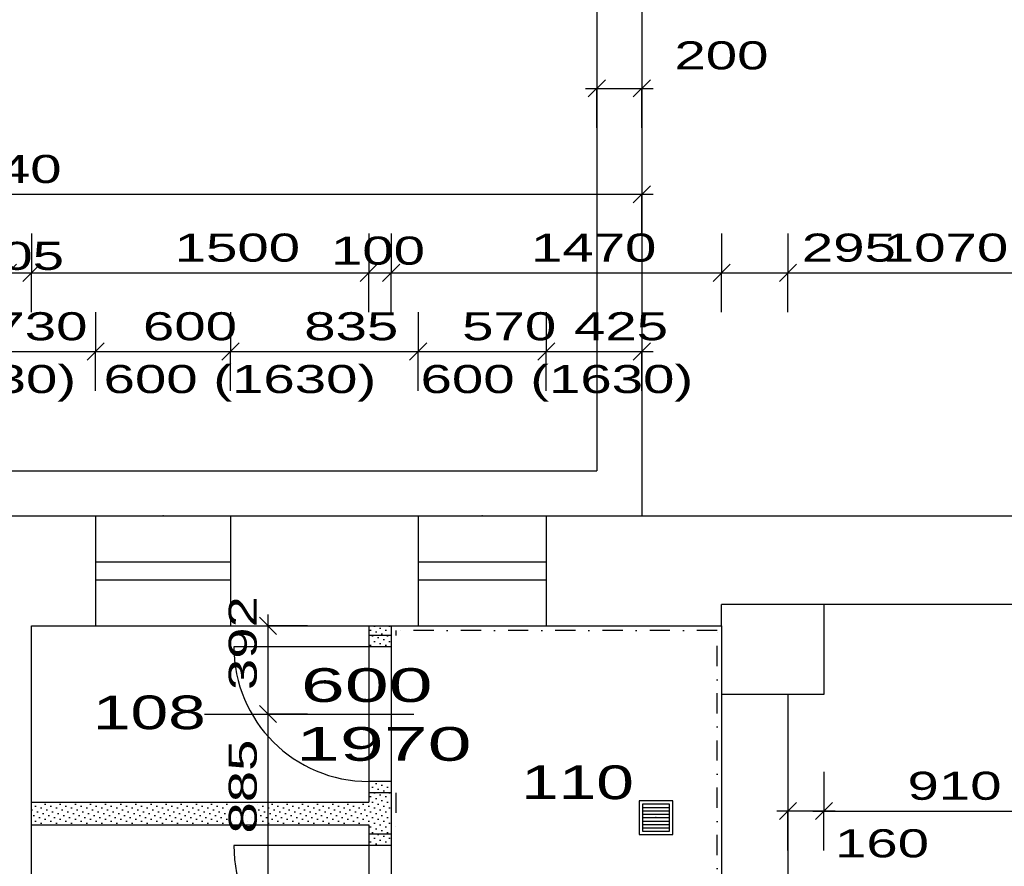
# Model space of a CAD drawing. Extents: x -196363 to 396902, y -489949 to -260582.
# Tile 88 of 256: x 112177 to 116556, y -377833 to -374065. Entities that reach past the tile are written whole.
import ezdxf

# ---------------------------------------------------------------- set-up
doc = ezdxf.new("R2010")
doc.units = 0
doc.header["$MEASUREMENT"] = 0
doc.linetypes.add('DOTDASH', pattern=[1, 0.3, -0.2, 0, -0.2, 0.3])
for name, color, linetype in [('bourani', 15, 'Continuous'), ('dvere', 1, 'Continuous'), ('koty', 1, 'Continuous'), ('legenda', 1, 'Continuous'), ('noszdiv', 1, 'Continuous'), ('srafbourani', 15, 'Continuous')]:
    doc.layers.add(name, color=color, linetype=linetype)
doc.styles.add('SPIRITTXTSTYLE1', font='ROMAN')
doc.styles.add('SPIRITTXTSTYLE2', font='txt')
doc.linetypes.add('CERCH2', pattern='A,0,-1,[17,dur+dsp vaclavov.shx,S=0.003401,R=0,X=-1,Y=0],0', length=1)
doc.dimstyles.new('SPIRITSTYLE130', dxfattribs={"dimtxt": 125, "dimasz": 12.7, "dimexe": 175, "dimexo": 343.839661, "dimgap": 50, "dimtad": 1, "dimdec": 3, "dimzin": 0, "dimdsep": 46, "dimlunit": 7, "dimtxsty": 'SPIRITTXTSTYLE1', "dimblk1": '_TICKMARKS130', "dimblk2": '_TICKMARKS130', "dimsah": 1, "dimcen": 0.09, "dimdle": 50, "dimclrd": 1, "dimclre": 1, "dimclrt": 1, "dimadec": 0, "dimazin": 0, "dimtfac": 1, "dimtdec": 4, "dimtofl": 0, "dimtmove": 1, "dimatfit": 0, "dimfxl": 0, "dimtolj": 1, "dimtzin": 0, "dimarcsym": 0})
doc.dimstyles.new('SPIRITSTYLE156', dxfattribs={"dimtxt": 125, "dimasz": 12.7, "dimexe": 175, "dimexo": 1527.097656, "dimgap": 50, "dimtad": 1, "dimdec": 3, "dimzin": 0, "dimdsep": 46, "dimlunit": 7, "dimtxsty": 'SPIRITTXTSTYLE1', "dimblk1": '_TICKMARKS156', "dimblk2": '_TICKMARKS156', "dimsah": 1, "dimcen": 0.09, "dimdle": 50, "dimclrd": 1, "dimclre": 1, "dimclrt": 1, "dimadec": 0, "dimazin": 0, "dimtfac": 1, "dimtdec": 4, "dimtofl": 0, "dimtmove": 1, "dimatfit": 0, "dimfxl": 0, "dimtolj": 1, "dimtzin": 0, "dimarcsym": 0})
doc.dimstyles.new('SPIRITSTYLE26', dxfattribs={"dimtxt": 125, "dimasz": 12.7, "dimexe": 175, "dimexo": -175, "dimgap": 50, "dimtad": 1, "dimdec": 3, "dimzin": 0, "dimdsep": 46, "dimlunit": 7, "dimtxsty": 'SPIRITTXTSTYLE1', "dimblk1": '_TICKMARKS26', "dimblk2": '_TICKMARKS26', "dimsah": 1, "dimcen": 0.09, "dimdle": 50, "dimclrd": 1, "dimclre": 1, "dimclrt": 1, "dimadec": 0, "dimazin": 0, "dimtfac": 1, "dimtdec": 4, "dimtofl": 0, "dimtmove": 1, "dimatfit": 0, "dimfxl": 0, "dimtolj": 1, "dimtzin": 0, "dimarcsym": 0})
doc.dimstyles.new('SPIRITSTYLE361', dxfattribs={"dimtxt": 125, "dimasz": 12.7, "dimexe": 175, "dimexo": 7619.376953, "dimgap": 50, "dimtad": 1, "dimdec": 3, "dimzin": 0, "dimdsep": 46, "dimlunit": 7, "dimtxsty": 'SPIRITTXTSTYLE1', "dimblk1": '_TICKMARKS361', "dimblk2": '_TICKMARKS361', "dimsah": 1, "dimcen": 0.09, "dimdle": 50, "dimclrd": 1, "dimclre": 1, "dimclrt": 1, "dimadec": 0, "dimazin": 0, "dimtfac": 1, "dimtdec": 4, "dimtofl": 0, "dimtmove": 1, "dimatfit": 0, "dimfxl": 0, "dimtolj": 1, "dimtzin": 0, "dimarcsym": 0})
doc.dimstyles.new('SPIRITSTYLE362', dxfattribs={"dimtxt": 125, "dimasz": 12.7, "dimexe": 175, "dimexo": 7969.371094, "dimgap": 50, "dimtad": 1, "dimdec": 3, "dimzin": 0, "dimdsep": 46, "dimlunit": 7, "dimtxsty": 'SPIRITTXTSTYLE1', "dimblk1": '_TICKMARKS362', "dimblk2": '_TICKMARKS362', "dimsah": 1, "dimcen": 0.09, "dimdle": 50, "dimclrd": 1, "dimclre": 1, "dimclrt": 1, "dimadec": 0, "dimazin": 0, "dimtfac": 1, "dimtdec": 4, "dimtofl": 0, "dimtmove": 1, "dimatfit": 0, "dimfxl": 0, "dimtolj": 1, "dimtzin": 0, "dimarcsym": 0})
doc.dimstyles.new('SPIRITSTYLE67', dxfattribs={"dimtxt": 125, "dimasz": 12.7, "dimexe": 175, "dimexo": 555.894897, "dimgap": 50, "dimtad": 1, "dimdec": 3, "dimzin": 0, "dimdsep": 46, "dimlunit": 7, "dimtxsty": 'SPIRITTXTSTYLE1', "dimblk1": '_TICKMARKS67', "dimblk2": '_TICKMARKS67', "dimsah": 1, "dimcen": 0.09, "dimdle": 50, "dimclrd": 1, "dimclre": 1, "dimclrt": 1, "dimadec": 0, "dimazin": 0, "dimtfac": 1, "dimtdec": 4, "dimtofl": 0, "dimtmove": 1, "dimatfit": 0, "dimfxl": 0, "dimtolj": 1, "dimtzin": 0, "dimarcsym": 0})
doc.dimstyles.new('SPIRITSTYLE68', dxfattribs={"dimtxt": 125, "dimasz": 12.7, "dimexe": 175, "dimexo": 760.90564, "dimgap": 50, "dimtad": 1, "dimdec": 3, "dimzin": 0, "dimdsep": 46, "dimlunit": 7, "dimtxsty": 'SPIRITTXTSTYLE1', "dimblk1": '_TICKMARKS68', "dimblk2": '_TICKMARKS68', "dimsah": 1, "dimcen": 0.09, "dimdle": 50, "dimclrd": 1, "dimclre": 1, "dimclrt": 1, "dimadec": 0, "dimazin": 0, "dimtfac": 1, "dimtdec": 4, "dimtofl": 0, "dimtmove": 1, "dimatfit": 0, "dimfxl": 0, "dimtolj": 1, "dimtzin": 0, "dimarcsym": 0})
doc.dimstyles.new('SPIRITSTYLE70', dxfattribs={"dimtxt": 125, "dimasz": 12.7, "dimexe": 175, "dimexo": 2230.930664, "dimgap": 50, "dimtad": 1, "dimdec": 3, "dimzin": 0, "dimdsep": 46, "dimlunit": 7, "dimtxsty": 'SPIRITTXTSTYLE1', "dimblk1": '_TICKMARKS70', "dimblk2": '_TICKMARKS70', "dimsah": 1, "dimcen": 0.09, "dimdle": 50, "dimclrd": 1, "dimclre": 1, "dimclrt": 1, "dimadec": 0, "dimazin": 0, "dimtfac": 1, "dimtdec": 4, "dimtofl": 0, "dimtmove": 1, "dimatfit": 0, "dimfxl": 0, "dimtolj": 1, "dimtzin": 0, "dimarcsym": 0})
doc.dimstyles.new('SPIRITSTYLE71', dxfattribs={"dimtxt": 125, "dimasz": 12.7, "dimexe": 175, "dimexo": 2180.924316, "dimgap": 50, "dimtad": 1, "dimdec": 3, "dimzin": 0, "dimdsep": 46, "dimlunit": 7, "dimtxsty": 'SPIRITTXTSTYLE1', "dimblk1": '_TICKMARKS71', "dimblk2": '_TICKMARKS71', "dimsah": 1, "dimcen": 0.09, "dimdle": 50, "dimclrd": 1, "dimclre": 1, "dimclrt": 1, "dimadec": 0, "dimazin": 0, "dimtfac": 1, "dimtdec": 4, "dimtofl": 0, "dimtmove": 1, "dimatfit": 0, "dimfxl": 0, "dimtolj": 1, "dimtzin": 0, "dimarcsym": 0})
doc.dimstyles.new('SPIRITSTYLE72', dxfattribs={"dimtxt": 125, "dimasz": 12.7, "dimexe": 175, "dimexo": 2138.434082, "dimgap": 50, "dimtad": 1, "dimdec": 3, "dimzin": 0, "dimdsep": 46, "dimlunit": 7, "dimtxsty": 'SPIRITTXTSTYLE1', "dimblk1": '_TICKMARKS72', "dimblk2": '_TICKMARKS72', "dimsah": 1, "dimcen": 0.09, "dimdle": 50, "dimclrd": 1, "dimclre": 1, "dimclrt": 1, "dimadec": 0, "dimazin": 0, "dimtfac": 1, "dimtdec": 4, "dimtofl": 0, "dimtmove": 1, "dimatfit": 0, "dimfxl": 0, "dimtolj": 1, "dimtzin": 0, "dimarcsym": 0})
doc.dimstyles.new('SPIRITSTYLE73', dxfattribs={"dimtxt": 125, "dimasz": 12.7, "dimexe": 175, "dimexo": 1700.904053, "dimgap": 50, "dimtad": 1, "dimdec": 3, "dimzin": 0, "dimdsep": 46, "dimlunit": 7, "dimtxsty": 'SPIRITTXTSTYLE1', "dimblk1": '_TICKMARKS73', "dimblk2": '_TICKMARKS73', "dimsah": 1, "dimcen": 0.09, "dimdle": 50, "dimclrd": 1, "dimclre": 1, "dimclrt": 1, "dimadec": 0, "dimazin": 0, "dimtfac": 1, "dimtdec": 4, "dimtofl": 0, "dimtmove": 1, "dimatfit": 0, "dimfxl": 0, "dimtolj": 1, "dimtzin": 0, "dimarcsym": 0})
doc.dimstyles.new('SPIRITSTYLE77', dxfattribs={"dimtxt": 125, "dimasz": 12.7, "dimexe": 175, "dimexo": 1255.883179, "dimgap": 50, "dimtad": 1, "dimdec": 3, "dimzin": 0, "dimdsep": 46, "dimlunit": 7, "dimtxsty": 'SPIRITTXTSTYLE1', "dimblk1": '_TICKMARKS77', "dimblk2": '_TICKMARKS77', "dimsah": 1, "dimcen": 0.09, "dimdle": 50, "dimclrd": 1, "dimclre": 1, "dimclrt": 1, "dimadec": 0, "dimazin": 0, "dimtfac": 1, "dimtdec": 4, "dimtofl": 0, "dimtmove": 1, "dimatfit": 0, "dimfxl": 0, "dimtolj": 1, "dimtzin": 0, "dimarcsym": 0})
pattern_1 = [(45.000008, (858026.688, -24615.152), (-8.41899395, 25.25696945), [0, -23.8125])]

# ---------------------------------------------------------------- blocks, each defined once
blk = doc.blocks.new('_TICKMARKS67')
at = {"color": 1, "linetype": 'Continuous'}
blk.add_line((-3, -3), (3, 3), dxfattribs=at)
blk = doc.blocks.new('*D681')
at = {"color": 1, "linetype": 'Continuous', "ltscale": 300}
for p, q in [((111784.2, -375367, 1723.8), (111784.2, -375542, 1723.8)), ((112514.2, -375367, 1723.8), (112514.2, -375542, 1723.8)), ((111734.2, -375542, 1723.8), (112564.2, -375542, 1723.8)), ((111784.2, -375717, 1723.8), (111784.2, -375542, 1723.8)), ((112514.2, -375717, 1723.8), (112514.2, -375542, 1723.8))]:
    blk.add_line(p, q, dxfattribs=at)
at = {"color": 1, "linetype": 'Continuous', "ltscale": 300, "xscale": 12.69999980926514, "yscale": 12.69999980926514, "zscale": 12.69999980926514, "rotation": 180.0000050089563}
blk.add_blockref('_TICKMARKS67', (111784.2, -375542, 1723.8), dxfattribs=at)
at = {"color": 1, "linetype": 'Continuous', "ltscale": 300, "xscale": 12.69999980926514, "yscale": 12.69999980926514, "zscale": 12.69999980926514}
blk.add_blockref('_TICKMARKS67', (112514.2, -375542, 1723.8), dxfattribs=at)
at = {"color": 1, "linetype": 'Continuous', "ltscale": 300, "style": 'SPIRITTXTSTYLE1', "width": 1.5}
blk.add_text('730', height=125, dxfattribs=at).set_placement((112059.9, -375492, 1723.8))
blk = doc.blocks.new('*D682')
at = {"color": 1, "linetype": 'Continuous', "ltscale": 300}
for p, q in [((112514.2, -375367, 1723.8), (112514.2, -375542, 1723.8)), ((113114.1, -375367, 1723.8), (113114.1, -375542, 1723.8)), ((112464.2, -375542, 1723.8), (113164.1, -375542, 1723.8)), ((112514.2, -375717, 1723.8), (112514.2, -375542, 1723.8)), ((113114.1, -375717, 1723.8), (113114.1, -375542, 1723.8))]:
    blk.add_line(p, q, dxfattribs=at)
at = {"color": 1, "linetype": 'Continuous', "ltscale": 300, "xscale": 12.69999980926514, "yscale": 12.69999980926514, "zscale": 12.69999980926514, "rotation": 180.0000050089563}
blk.add_blockref('_TICKMARKS67', (112514.2, -375542, 1723.8), dxfattribs=at)
at = {"color": 1, "linetype": 'Continuous', "ltscale": 300, "xscale": 12.69999980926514, "yscale": 12.69999980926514, "zscale": 12.69999980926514}
blk.add_blockref('_TICKMARKS67', (113114.1, -375542, 1723.8), dxfattribs=at)
at = {"color": 1, "linetype": 'Continuous', "ltscale": 300, "style": 'SPIRITTXTSTYLE1', "width": 1.5}
blk.add_text('600', height=125, dxfattribs=at).set_placement((112724.9, -375492, 1723.8))
blk = doc.blocks.new('_TICKMARKS68')
at = {"color": 1, "linetype": 'Continuous'}
blk.add_line((-3, -3), (3, 3), dxfattribs=at)
blk = doc.blocks.new('*D683')
at = {"color": 1, "linetype": 'Continuous', "ltscale": 300}
for p, q in [((113114.1, -375367, 1723.8), (113114.1, -375542, 1723.8)), ((113949.2, -375367, 1723.8), (113949.2, -375542, 1723.8)), ((113064.1, -375542, 1723.8), (113999.2, -375542, 1723.8)), ((113114.1, -375717, 1723.8), (113114.1, -375542, 1723.8)), ((113949.2, -375717, 1723.8), (113949.2, -375542, 1723.8))]:
    blk.add_line(p, q, dxfattribs=at)
at = {"color": 1, "linetype": 'Continuous', "ltscale": 300, "xscale": 12.69999980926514, "yscale": 12.69999980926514, "zscale": 12.69999980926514, "rotation": 180.0000050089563}
blk.add_blockref('_TICKMARKS68', (113114.1, -375542, 1723.8), dxfattribs=at)
at = {"color": 1, "linetype": 'Continuous', "ltscale": 300, "xscale": 12.69999980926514, "yscale": 12.69999980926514, "zscale": 12.69999980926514}
blk.add_blockref('_TICKMARKS68', (113949.2, -375542, 1723.8), dxfattribs=at)
at = {"color": 1, "linetype": 'Continuous', "ltscale": 300, "style": 'SPIRITTXTSTYLE1', "width": 1.5}
blk.add_text('835', height=125, dxfattribs=at).set_placement((113442.4, -375492, 1723.8))
blk = doc.blocks.new('*D684')
at = {"color": 1, "linetype": 'Continuous', "ltscale": 300}
for p, q in [((113949.2, -375367, 1723.8), (113949.2, -375542, 1723.8)), ((114519.2, -375367, 1723.8), (114519.2, -375542, 1723.8)), ((113899.2, -375542, 1723.8), (114569.2, -375542, 1723.8)), ((113949.2, -375717, 1723.8), (113949.2, -375542, 1723.8)), ((114519.2, -375717, 1723.8), (114519.2, -375542, 1723.8))]:
    blk.add_line(p, q, dxfattribs=at)
at = {"color": 1, "linetype": 'Continuous', "ltscale": 300, "xscale": 12.69999980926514, "yscale": 12.69999980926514, "zscale": 12.69999980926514, "rotation": 180.0000050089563}
blk.add_blockref('_TICKMARKS68', (113949.2, -375542, 1723.8), dxfattribs=at)
at = {"color": 1, "linetype": 'Continuous', "ltscale": 300, "xscale": 12.69999980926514, "yscale": 12.69999980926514, "zscale": 12.69999980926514}
blk.add_blockref('_TICKMARKS68', (114519.2, -375542, 1723.8), dxfattribs=at)
at = {"color": 1, "linetype": 'Continuous', "ltscale": 300, "style": 'SPIRITTXTSTYLE1', "width": 1.5}
blk.add_text('570', height=125, dxfattribs=at).set_placement((114144.9, -375492, 1723.8))
blk = doc.blocks.new('*D685')
at = {"color": 1, "linetype": 'Continuous', "ltscale": 300}
for p, q in [((114519.2, -375367, 1723.8), (114519.2, -375542, 1723.8)), ((114944.1, -375367, 1723.8), (114944.1, -375542, 1723.8)), ((114469.2, -375542, 1723.8), (114994.1, -375542, 1723.8)), ((114519.2, -375717, 1723.8), (114519.2, -375542, 1723.8)), ((114944.1, -375717, 1723.8), (114944.1, -375542, 1723.8))]:
    blk.add_line(p, q, dxfattribs=at)
at = {"color": 1, "linetype": 'Continuous', "ltscale": 300, "xscale": 12.69999980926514, "yscale": 12.69999980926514, "zscale": 12.69999980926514, "rotation": 180.0000050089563}
blk.add_blockref('_TICKMARKS67', (114519.2, -375542, 1723.8), dxfattribs=at)
at = {"color": 1, "linetype": 'Continuous', "ltscale": 300, "xscale": 12.69999980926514, "yscale": 12.69999980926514, "zscale": 12.69999980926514}
blk.add_blockref('_TICKMARKS67', (114944.1, -375542, 1723.8), dxfattribs=at)
at = {"color": 1, "linetype": 'Continuous', "ltscale": 300, "style": 'SPIRITTXTSTYLE1', "width": 1.5}
blk.add_text('425', height=125, dxfattribs=at).set_placement((114642.4, -375492, 1723.8))
blk = doc.blocks.new('_TICKMARKS71')
at = {"color": 1, "linetype": 'Continuous'}
blk.add_line((-3, -3), (3, 3), dxfattribs=at)
blk = doc.blocks.new('*D690')
at = {"color": 1, "linetype": 'Continuous', "ltscale": 300}
for p, q in [((112124.1, -375017, 1723.8), (112124.1, -375192, 1723.8)), ((112229.2, -375017, 1723.8), (112229.2, -375192, 1723.8)), ((112074.1, -375192, 1723.8), (112279.1, -375192, 1723.8)), ((112124.1, -375367, 1723.8), (112124.1, -375192, 1723.8)), ((112229.2, -375367, 1723.8), (112229.2, -375192, 1723.8))]:
    blk.add_line(p, q, dxfattribs=at)
at = {"color": 1, "linetype": 'Continuous', "ltscale": 300, "xscale": 12.69999980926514, "yscale": 12.69999980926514, "zscale": 12.69999980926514, "rotation": 180.0000050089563}
blk.add_blockref('_TICKMARKS71', (112124.1, -375192, 1723.8), dxfattribs=at)
at = {"color": 1, "linetype": 'Continuous', "ltscale": 300, "xscale": 12.69999980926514, "yscale": 12.69999980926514, "zscale": 12.69999980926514}
blk.add_blockref('_TICKMARKS71', (112229.2, -375192, 1723.8), dxfattribs=at)
at = {"color": 1, "linetype": 'Continuous', "ltscale": 300, "style": 'SPIRITTXTSTYLE1', "width": 1.5}
blk.add_text('105', height=125, dxfattribs=at).set_placement((111955.6, -375178.8, 1723.8))
blk = doc.blocks.new('*D691')
at = {"color": 1, "linetype": 'Continuous', "ltscale": 300}
for p, q in [((112229.2, -375017, 1723.8), (112229.2, -375192, 1723.8)), ((113729.2, -375017, 1723.8), (113729.2, -375192, 1723.8)), ((112179.2, -375192, 1723.8), (113779.2, -375192, 1723.8)), ((112229.2, -375367, 1723.8), (112229.2, -375192, 1723.8)), ((113729.2, -375367, 1723.8), (113729.2, -375192, 1723.8))]:
    blk.add_line(p, q, dxfattribs=at)
at = {"color": 1, "linetype": 'Continuous', "ltscale": 300, "xscale": 12.69999980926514, "yscale": 12.69999980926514, "zscale": 12.69999980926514, "rotation": 180.0000050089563}
blk.add_blockref('_TICKMARKS71', (112229.2, -375192, 1723.8), dxfattribs=at)
at = {"color": 1, "linetype": 'Continuous', "ltscale": 300, "xscale": 12.69999980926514, "yscale": 12.69999980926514, "zscale": 12.69999980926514}
blk.add_blockref('_TICKMARKS71', (113729.2, -375192, 1723.8), dxfattribs=at)
at = {"color": 1, "linetype": 'Continuous', "ltscale": 300, "style": 'SPIRITTXTSTYLE1', "width": 1.5}
blk.add_text('1500', height=125, dxfattribs=at).set_placement((112866.1, -375142, 1723.8))
blk = doc.blocks.new('_TICKMARKS72')
at = {"color": 1, "linetype": 'Continuous'}
blk.add_line((-3, -3), (3, 3), dxfattribs=at)
blk = doc.blocks.new('*D692')
at = {"color": 1, "linetype": 'Continuous', "ltscale": 300}
for p, q in [((113729.2, -375017, 1723.8), (113729.2, -375192, 1723.8)), ((113829.2, -375017, 1723.8), (113829.2, -375192, 1723.8)), ((113679.2, -375192, 1723.8), (113879.1, -375192, 1723.8)), ((113729.2, -375367, 1723.8), (113729.2, -375192, 1723.8)), ((113829.2, -375367, 1723.8), (113829.2, -375192, 1723.8))]:
    blk.add_line(p, q, dxfattribs=at)
at = {"color": 1, "linetype": 'Continuous', "ltscale": 300, "xscale": 12.69999980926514, "yscale": 12.69999980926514, "zscale": 12.69999980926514, "rotation": 180.0000050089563}
blk.add_blockref('_TICKMARKS72', (113729.2, -375192, 1723.8), dxfattribs=at)
at = {"color": 1, "linetype": 'Continuous', "ltscale": 300, "xscale": 12.69999980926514, "yscale": 12.69999980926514, "zscale": 12.69999980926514}
blk.add_blockref('_TICKMARKS72', (113829.2, -375192, 1723.8), dxfattribs=at)
at = {"color": 1, "linetype": 'Continuous', "ltscale": 300, "style": 'SPIRITTXTSTYLE1', "width": 1.5}
blk.add_text('100', height=125, dxfattribs=at).set_placement((113561.1, -375155.4, 1723.8))
blk = doc.blocks.new('*D693')
at = {"color": 1, "linetype": 'Continuous', "ltscale": 300}
for p, q in [((113829.2, -375017, 1723.8), (113829.2, -375192, 1723.8)), ((115299.1, -375017, 1723.8), (115299.1, -375192, 1723.8)), ((113779.2, -375192, 1723.8), (115349.1, -375192, 1723.8)), ((113829.2, -375367, 1723.8), (113829.2, -375192, 1723.8)), ((115299.1, -375367, 1723.8), (115299.1, -375192, 1723.8))]:
    blk.add_line(p, q, dxfattribs=at)
at = {"color": 1, "linetype": 'Continuous', "ltscale": 300, "xscale": 12.69999980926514, "yscale": 12.69999980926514, "zscale": 12.69999980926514, "rotation": 180.0000050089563}
blk.add_blockref('_TICKMARKS72', (113829.2, -375192, 1723.8), dxfattribs=at)
at = {"color": 1, "linetype": 'Continuous', "ltscale": 300, "xscale": 12.69999980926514, "yscale": 12.69999980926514, "zscale": 12.69999980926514}
blk.add_blockref('_TICKMARKS72', (115299.1, -375192, 1723.8), dxfattribs=at)
at = {"color": 1, "linetype": 'Continuous', "ltscale": 300, "style": 'SPIRITTXTSTYLE1', "width": 1.5}
blk.add_text('1470', height=125, dxfattribs=at).set_placement((114451, -375142, 1723.8))
blk = doc.blocks.new('_TICKMARKS70')
at = {"color": 1, "linetype": 'Continuous'}
blk.add_line((-3, -3), (3, 3), dxfattribs=at)
blk = doc.blocks.new('*D694')
at = {"color": 1, "linetype": 'Continuous', "ltscale": 300}
for p, q in [((115299.1, -375017, 1723.8), (115299.1, -375192, 1723.8)), ((115594.2, -375017, 1723.8), (115594.2, -375192, 1723.8)), ((115249.1, -375192, 1723.8), (115644.2, -375192, 1723.8)), ((115299.1, -375367, 1723.8), (115299.1, -375192, 1723.8)), ((115594.2, -375367, 1723.8), (115594.2, -375192, 1723.8))]:
    blk.add_line(p, q, dxfattribs=at)
at = {"color": 1, "linetype": 'Continuous', "ltscale": 300, "xscale": 12.69999980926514, "yscale": 12.69999980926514, "zscale": 12.69999980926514, "rotation": 180.0000050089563}
blk.add_blockref('_TICKMARKS70', (115299.1, -375192, 1723.8), dxfattribs=at)
at = {"color": 1, "linetype": 'Continuous', "ltscale": 300, "xscale": 12.69999980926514, "yscale": 12.69999980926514, "zscale": 12.69999980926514}
blk.add_blockref('_TICKMARKS70', (115594.2, -375192, 1723.8), dxfattribs=at)
at = {"color": 1, "linetype": 'Continuous', "ltscale": 300, "style": 'SPIRITTXTSTYLE1', "width": 1.5}
blk.add_text('295', height=125, dxfattribs=at).set_placement((115655.9, -375142, 1723.8))
blk = doc.blocks.new('_TICKMARKS73')
at = {"color": 1, "linetype": 'Continuous'}
blk.add_line((-3, -3), (3, 3), dxfattribs=at)
blk = doc.blocks.new('*D695')
at = {"color": 1, "linetype": 'Continuous', "ltscale": 300}
for p, q in [((115594.2, -375017, 1723.8), (115594.2, -375192, 1723.8)), ((116664.2, -375017, 1723.8), (116664.2, -375192, 1723.8)), ((115544.2, -375192, 1723.8), (116714.2, -375192, 1723.8)), ((115594.2, -375367, 1723.8), (115594.2, -375192, 1723.8)), ((116664.2, -375367, 1723.8), (116664.2, -375192, 1723.8))]:
    blk.add_line(p, q, dxfattribs=at)
at = {"color": 1, "linetype": 'Continuous', "ltscale": 300, "xscale": 12.69999980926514, "yscale": 12.69999980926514, "zscale": 12.69999980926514, "rotation": 180.0000050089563}
blk.add_blockref('_TICKMARKS73', (115594.2, -375192, 1723.8), dxfattribs=at)
at = {"color": 1, "linetype": 'Continuous', "ltscale": 300, "xscale": 12.69999980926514, "yscale": 12.69999980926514, "zscale": 12.69999980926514}
blk.add_blockref('_TICKMARKS73', (116664.2, -375192, 1723.8), dxfattribs=at)
at = {"color": 1, "linetype": 'Continuous', "ltscale": 300, "style": 'SPIRITTXTSTYLE1', "width": 1.5}
blk.add_text('1070', height=125, dxfattribs=at).set_placement((116016.1, -375142, 1723.8))
blk = doc.blocks.new('_TICKMARKS77')
at = {"color": 1, "linetype": 'Continuous'}
blk.add_line((-3, -3), (3, 3), dxfattribs=at)
blk = doc.blocks.new('*D710')
at = {"color": 1, "linetype": 'Continuous', "ltscale": 300}
for p, q in [((108904.2, -374667, 1723.8), (108904.2, -374842, 1723.8)), ((114944.1, -374667, 1723.8), (114944.1, -374842, 1723.8)), ((108854.2, -374842, 1723.8), (114994.1, -374842, 1723.8)), ((108904.2, -375017, 1723.8), (108904.2, -374842, 1723.8)), ((114944.1, -375017, 1723.8), (114944.1, -374842, 1723.8))]:
    blk.add_line(p, q, dxfattribs=at)
at = {"color": 1, "linetype": 'Continuous', "ltscale": 300, "xscale": 12.69999980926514, "yscale": 12.69999980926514, "zscale": 12.69999980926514, "rotation": 180.0000050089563}
blk.add_blockref('_TICKMARKS77', (108904.2, -374842, 1723.8), dxfattribs=at)
at = {"color": 1, "linetype": 'Continuous', "ltscale": 300, "xscale": 12.69999980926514, "yscale": 12.69999980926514, "zscale": 12.69999980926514}
blk.add_blockref('_TICKMARKS77', (114944.1, -374842, 1723.8), dxfattribs=at)
at = {"color": 1, "linetype": 'Continuous', "ltscale": 300, "style": 'SPIRITTXTSTYLE1', "width": 1.5}
blk.add_text('6040', height=125, dxfattribs=at).set_placement((111805.1, -374792, 1723.8))
blk = doc.blocks.new('_TICKMARKS26')
at = {"color": 1, "linetype": 'Continuous'}
blk.add_line((-3, -3), (3, 3), dxfattribs=at)
blk = doc.blocks.new('*D736')
at = {"color": 1, "linetype": 'Continuous', "ltscale": 300}
for p, q in [((113281.2, -378090.4, 1723.8), (113281.2, -377105.4, 1723.8)), ((113106.2, -377155.4, 1723.8), (113281.2, -377155.4, 1723.8)), ((113456.2, -377155.4, 1723.8), (113281.2, -377155.4, 1723.8)), ((113106.2, -378040.4, 1723.8), (113281.2, -378040.4, 1723.8)), ((113456.2, -378040.4, 1723.8), (113281.2, -378040.4, 1723.8))]:
    blk.add_line(p, q, dxfattribs=at)
at = {"color": 1, "linetype": 'Continuous', "ltscale": 300, "xscale": 12.69999980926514, "yscale": 12.69999980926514, "zscale": 12.69999980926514}
for p, rotation in [((113281.2, -377155.4, 1723.8), 90.00000250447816), ((113281.2, -378040.4, 1723.8), 270.0000006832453)]:
    blk.add_blockref('_TICKMARKS26', p, dxfattribs=dict(at, rotation=rotation))
at = {"color": 1, "linetype": 'Continuous', "ltscale": 300, "style": 'SPIRITTXTSTYLE1', "width": 1.5}
blk.add_text('885', height=125, rotation=90, dxfattribs=at).set_placement((113231.2, -377687.2, 1723.8))
blk = doc.blocks.new('*D737')
at = {"color": 1, "linetype": 'Continuous', "ltscale": 300}
for p, q in [((113281.2, -377205.4, 1723.8), (113281.2, -376712.9, 1723.8)), ((113106.2, -376762.9, 1723.8), (113281.2, -376762.9, 1723.8)), ((113456.2, -376762.9, 1723.8), (113281.2, -376762.9, 1723.8)), ((113106.2, -377155.4, 1723.8), (113281.2, -377155.4, 1723.8)), ((113456.2, -377155.4, 1723.8), (113281.2, -377155.4, 1723.8))]:
    blk.add_line(p, q, dxfattribs=at)
at = {"color": 1, "linetype": 'Continuous', "ltscale": 300, "xscale": 12.69999980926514, "yscale": 12.69999980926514, "zscale": 12.69999980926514}
for p, rotation in [((113281.2, -376762.9, 1723.8), 90.00000250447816), ((113281.2, -377155.4, 1723.8), 270.0000006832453)]:
    blk.add_blockref('_TICKMARKS26', p, dxfattribs=dict(at, rotation=rotation))
at = {"color": 1, "linetype": 'Continuous', "ltscale": 300, "style": 'SPIRITTXTSTYLE1', "width": 1.5}
blk.add_text('392', height=125, rotation=90, dxfattribs=at).set_placement((113231.2, -377048.5, 1723.8))
blk = doc.blocks.new('_TICKMARKS130')
at = {"color": 1, "linetype": 'Continuous'}
blk.add_line((-3, -3), (3, 3), dxfattribs=at)
blk = doc.blocks.new('*D809')
at = {"color": 1, "linetype": 'Continuous', "ltscale": 300}
for p, q in [((115594.2, -377411.7, 1723.8), (115594.2, -377586.7, 1723.8)), ((115754.1, -377411.7, 1723.8), (115754.1, -377586.7, 1723.8)), ((115804.1, -377586.7, 1723.8), (115544.2, -377586.7, 1723.8)), ((115594.2, -377761.7, 1723.8), (115594.2, -377586.7, 1723.8)), ((115754.1, -377761.7, 1723.8), (115754.1, -377586.7, 1723.8))]:
    blk.add_line(p, q, dxfattribs=at)
at = {"color": 1, "linetype": 'Continuous', "ltscale": 300, "xscale": 12.69999980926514, "yscale": 12.69999980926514, "zscale": 12.69999980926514}
for p, rotation in [((115594.2, -377586.7, 1723.8), 180.0000050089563), ((115754.1, -377586.7, 1723.8), 360.0000100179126)]:
    blk.add_blockref('_TICKMARKS130', p, dxfattribs=dict(at, rotation=rotation))
at = {"color": 1, "linetype": 'Continuous', "ltscale": 300, "style": 'SPIRITTXTSTYLE1', "width": 1.5}
blk.add_text('160', height=125, rotation=360, dxfattribs=at).set_placement((115803.3, -377792.9, 1723.8))
blk = doc.blocks.new('*D810')
at = {"color": 1, "linetype": 'Continuous', "ltscale": 300}
for p, q in [((115754.1, -377411.7, 1723.8), (115754.1, -377586.7, 1723.8)), ((116664.2, -377411.7, 1723.8), (116664.2, -377586.7, 1723.8)), ((115704.2, -377586.7, 1723.8), (116714.2, -377586.7, 1723.8)), ((115754.1, -377761.7, 1723.8), (115754.1, -377586.7, 1723.8)), ((116664.2, -377761.7, 1723.8), (116664.2, -377586.7, 1723.8))]:
    blk.add_line(p, q, dxfattribs=at)
at = {"color": 1, "linetype": 'Continuous', "ltscale": 300, "xscale": 12.69999980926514, "yscale": 12.69999980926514, "zscale": 12.69999980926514, "rotation": 180.0000050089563}
blk.add_blockref('_TICKMARKS130', (115754.1, -377586.7, 1723.8), dxfattribs=at)
at = {"color": 1, "linetype": 'Continuous', "ltscale": 300, "xscale": 12.69999980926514, "yscale": 12.69999980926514, "zscale": 12.69999980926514}
blk.add_blockref('_TICKMARKS130', (116664.2, -377586.7, 1723.8), dxfattribs=at)
at = {"color": 1, "linetype": 'Continuous', "ltscale": 300, "style": 'SPIRITTXTSTYLE1', "width": 1.5}
blk.add_text('910', height=125, dxfattribs=at).set_placement((116125.8, -377536.8, 1723.8))
blk = doc.blocks.new('_TICKMARKS156')
at = {"color": 1, "linetype": 'Continuous'}
blk.add_line((-3, -3), (3, 3), dxfattribs=at)
blk = doc.blocks.new('*D850')
at = {"color": 1, "linetype": 'Continuous', "ltscale": 300}
for p, q in [((114744.15625, -374195.78125, 1723.800049), (114744.15625, -374370.78125, 1723.800049)), ((114944.125, -374195.78125, 1723.800049), (114944.125, -374370.78125, 1723.800049)), ((114694.15625, -374370.78125, 1723.800049), (114994.125, -374370.78125, 1723.800049)), ((114744.15625, -374545.78125, 1723.800049), (114744.15625, -374370.78125, 1723.800049)), ((114944.125, -374545.78125, 1723.800049), (114944.125, -374370.78125, 1723.800049))]:
    blk.add_line(p, q, dxfattribs=at)
at = {"color": 1, "linetype": 'Continuous', "ltscale": 300, "xscale": 12.69999980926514, "yscale": 12.69999980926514, "zscale": 12.69999980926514, "rotation": 180.0000050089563}
blk.add_blockref('_TICKMARKS156', (114744.15625, -374370.78125, 1723.800049), dxfattribs=at)
at = {"color": 1, "linetype": 'Continuous', "ltscale": 300, "xscale": 12.69999980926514, "yscale": 12.69999980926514, "zscale": 12.69999980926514}
blk.add_blockref('_TICKMARKS156', (114944.125, -374370.78125, 1723.800049), dxfattribs=at)
at = {"color": 1, "linetype": 'Continuous', "ltscale": 300, "style": 'SPIRITTXTSTYLE1', "width": 1.5}
blk.add_text('200', height=125, dxfattribs=at).set_placement((115089.140625, -374286.4375, 1723.800049))
blk = doc.blocks.new('_TICKMARKS361')
at = {"color": 1, "linetype": 'Continuous'}
blk.add_line((-3, -3), (3, 3), dxfattribs=at)
blk = doc.blocks.new('*D851')
at = {"color": 1, "linetype": 'Continuous', "ltscale": 300}
for p, q in [((107149.8, -376322.9, 1723.8), (107149.8, -370192.9, 1723.8)), ((106974.8, -370242.9, 1723.8), (107149.8, -370242.9, 1723.8)), ((107324.8, -370242.9, 1723.8), (107149.8, -370242.9, 1723.8)), ((106974.8, -376272.9, 1723.8), (107149.8, -376272.9, 1723.8)), ((107324.8, -376272.9, 1723.8), (107149.8, -376272.9, 1723.8))]:
    blk.add_line(p, q, dxfattribs=at)
at = {"color": 1, "linetype": 'Continuous', "ltscale": 300, "xscale": 12.69999980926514, "yscale": 12.69999980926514, "zscale": 12.69999980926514}
for p, rotation in [((107149.8, -370242.9, 1723.8), 90.00000250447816), ((107149.8, -376272.9, 1723.8), 270.0000006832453)]:
    blk.add_blockref('_TICKMARKS361', p, dxfattribs=dict(at, rotation=rotation))
at = {"color": 1, "linetype": 'Continuous', "ltscale": 300, "style": 'SPIRITTXTSTYLE1', "width": 1.5}
blk.add_text('6030', height=125, rotation=90, dxfattribs=at).set_placement((107099.7, -373376.9, 1723.8))
blk = doc.blocks.new('_TICKMARKS362')
at = {"color": 1, "linetype": 'Continuous'}
blk.add_line((-3, -3), (3, 3), dxfattribs=at)
blk = doc.blocks.new('*D852')
at = {"color": 1, "linetype": 'Continuous', "ltscale": 300}
for p, q in [((106799.8, -370192.9, 1723.8), (106799.8, -387172.9, 1723.8)), ((106624.8, -370242.9, 1723.8), (106799.8, -370242.9, 1723.8)), ((106974.8, -370242.9, 1723.8), (106799.8, -370242.9, 1723.8)), ((106624.8, -387122.9, 1723.8), (106799.8, -387122.9, 1723.8)), ((106974.8, -387122.9, 1723.8), (106799.8, -387122.9, 1723.8))]:
    blk.add_line(p, q, dxfattribs=at)
at = {"color": 1, "linetype": 'Continuous', "ltscale": 300, "xscale": 12.69999980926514, "yscale": 12.69999980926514, "zscale": 12.69999980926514}
for p, rotation in [((106799.8, -370242.9, 1723.8), 90.00000250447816), ((106799.8, -387122.9, 1723.8), -90.00000250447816)]:
    blk.add_blockref('_TICKMARKS362', p, dxfattribs=dict(at, rotation=rotation))
at = {"color": 1, "linetype": 'Continuous', "ltscale": 300, "style": 'SPIRITTXTSTYLE1', "width": 1.5}
blk.add_text('16880', height=125, rotation=450, dxfattribs=at).set_placement((106749.8, -378825.8, 1723.8))

msp = doc.modelspace()

# ---------------------------------------------------------------- hatches: boundary and pattern name
at = {"layer": 'srafbourani', "linetype": 'Continuous', "ltscale": 300}
h = msp.add_hatch(dxfattribs=at)
h.set_pattern_fill('Nasyp-1', color=15, scale=23.8125, angle=45.00000808, style=0, pattern_type=2)
h.set_pattern_definition(pattern_1)
h.paths.add_polyline_path([(113829.15625, -376805.40625), (113829.15625, -376762.90625), (113729.19531, -376762.90625), (113729.19531, -376805.40625)], flags=0)
h = msp.add_hatch(dxfattribs=at)
h.set_pattern_fill('Nasyp-1', color=15, scale=23.8125, angle=45.00000808, style=0, pattern_type=2)
h.set_pattern_definition(pattern_1)
h.paths.add_polyline_path([(113729.19531, -376805.40625), (113729.19531, -376855.40625), (113829.15625, -376855.40625), (113829.15625, -376805.40625)], flags=0)
h = msp.add_hatch(dxfattribs=at)
h.set_pattern_fill('Nasyp-1', color=15, scale=23.8125, angle=45.00000808, style=0, pattern_type=2)
h.set_pattern_definition(pattern_1)
h.paths.add_polyline_path([(113829.15625, -377505.40625), (113829.15625, -377455.375), (113729.19531, -377455.375), (113729.19531, -377505.40625)], flags=0)
h = msp.add_hatch(dxfattribs=at)
h.set_pattern_fill('Nasyp-1', color=15, scale=23.8125, angle=45.00000808, style=0, pattern_type=2)
h.set_pattern_definition(pattern_1)
h.paths.add_polyline_path([(113729.19531, -377647.90625), (113729.19531, -377690.4375), (113829.15625, -377690.4375), (113829.15625, -377505.40625), (113729.19531, -377505.40625), (113729.19531, -377547.90625), (112229.15625, -377547.90625), (112229.15625, -377647.90625)], flags=0)
h = msp.add_hatch(dxfattribs=at)
h.set_pattern_fill('Nasyp-1', color=15, scale=23.8125, angle=45.00000808, style=0, pattern_type=2)
h.set_pattern_definition(pattern_1)
h.paths.add_polyline_path([(113729.19531, -377690.4375), (113729.19531, -377740.4375), (113829.15625, -377740.4375), (113829.15625, -377690.4375)], flags=0)

# ---------------------------------------------------------------- linework, layer by layer
at = {"layer": 'bourani', "color": 15, "linetype": 'Continuous', "ltscale": 300}
for p, q in [((112514.16406, -376272.875, 4271.3999), (113114.14062, -376272.875, 4271.3999)), ((113949.16406, -376272.875, 4271.3999), (114519.17188, -376272.875, 4271.3999)), ((112514.16406, -376477.875, 4347.59961), (113114.14062, -376477.875, 4347.59961)), ((113949.16406, -376477.875, 4347.59961), (114519.17188, -376477.875, 4347.59961)), ((112514.16406, -376557.90625, 4347.59961), (113114.14062, -376557.90625, 4347.59961)), ((113949.16406, -376557.90625, 4347.59961), (114519.17188, -376557.90625, 4347.59961)), ((112514.16406, -376762.90625, 4271.3999), (113114.14062, -376762.90625, 4271.3999)), ((113949.16406, -376762.90625, 4271.3999), (114519.17188, -376762.90625, 4271.3999)), ((113729.19531, -376855.40625, 3447.6001), (113129.21875, -376855.40625, 3447.6001)), ((115081.5, -377541.1875, 4347.59961), (114931.47656, -377541.1875, 4347.59961)), ((114931.47656, -377541.1875, 4347.59961), (114931.47656, -377691.1875, 4347.59961)), ((114946.50781, -377556.1875, 4347.59961), (114946.50781, -377676.1875, 4347.59961)), ((115066.46875, -377556.1875, 4347.59961), (114946.50781, -377556.1875, 4347.59961)), ((114946.50781, -377571.125, 4347.59961), (115066.46875, -377571.125, 4347.59961)), ((115066.46875, -377676.1875, 4347.59961), (115066.46875, -377556.1875, 4347.59961)), ((115081.5, -377691.1875, 4347.59961), (115081.5, -377541.1875, 4347.59961)), ((114946.50781, -377586.125, 4347.59961), (115066.46875, -377586.125, 4347.59961)), ((114946.50781, -377601.125, 4347.59961), (115066.46875, -377601.125, 4347.59961)), ((114946.50781, -377616.15625, 4347.59961), (115066.46875, -377616.15625, 4347.59961)), ((114946.50781, -377631.15625, 4347.59961), (115066.46875, -377631.15625, 4347.59961)), ((114946.50781, -377646.15625, 4347.59961), (115066.46875, -377646.15625, 4347.59961)), ((114946.50781, -377661.15625, 4347.59961), (115066.46875, -377661.15625, 4347.59961)), ((114931.47656, -377691.1875, 4347.59961), (115081.5, -377691.1875, 4347.59961)), ((114946.50781, -377676.1875, 4347.59961), (115066.46875, -377676.1875, 4347.59961))]:
    msp.add_line(p, q, dxfattribs=at)
at = {"layer": 'bourani', "color": 15, "linetype": 'DOTDASH', "ltscale": 300}
for p, q in [((115279.14062, -376782.90625, 4347.59961), (113849.14844, -376782.90625, 4347.59961)), ((113849.14844, -376782.90625, 4347.59961), (113849.14844, -376805.40625, 4347.59961)), ((115279.14062, -378412.9375, 4347.59961), (115279.14062, -376782.90625, 4347.59961)), ((113849.14844, -377505.40625, 4347.59961), (113849.14844, -377690.4375, 4347.59961))]:
    msp.add_line(p, q, dxfattribs=at)
at = {"layer": 'bourani', "color": 15, "linetype": 'Continuous', "ltscale": 270}
for p, q in [((113729.14844, -376855.40625, 1723.80005), (113729.14844, -377455.40625, 1723.80005)), ((113829.15625, -376855.40625, 1723.80005), (113829.15625, -377455.40625, 1723.80005)), ((113729.14844, -377740.4375, 1723.80005), (113729.14844, -378340.4375, 1723.80005)), ((113829.15625, -377740.4375, 1723.80005), (113829.15625, -378340.4375, 1723.80005))]:
    msp.add_line(p, q, dxfattribs=at)
at = {"layer": 'bourani', "color": 15, "linetype": 'Continuous', "ltscale": 250}
msp.add_line((112998.54688, -377155.40625, 1723.80005), (113929.42188, -377155.40625, 1723.80005), dxfattribs=at)
at = {"layer": 'bourani', "color": 15, "linetype": 'Continuous', "ltscale": 300}
msp.add_arc((113729.19531, -376855.40625, 3447.6001), 599.97571, 180.00000501, 270.00000068, dxfattribs=at)
for p in [(112814.20312, -376272.875, 3447.6001), (114234.17188, -376272.875, 3447.6001), (113729.19531, -377155.40625, 3447.6001), (115006.48438, -377616.1875, 4347.59961)]:
    msp.add_point(p, dxfattribs=at)
at = {"layer": 'bourani', "color": 15, "linetype": 'Continuous', "ltscale": 304.799988}
msp.add_point((113729.19531, -377155.40625, 1723.80005), dxfattribs=at)
at = {"layer": 'bourani', "color": 15, "linetype": 'Continuous', "ltscale": 250}
msp.add_point((113729.19531, -377155.40625, 1723.80005), dxfattribs=at)
at = {"layer": 'dvere', "color": 15, "linetype": 'Continuous', "ltscale": 304.799988}
for p, q in [((113829.15625, -376805.40625, 1723.80005), (113729.14844, -376805.40625, 1723.80005)), ((113829.15625, -377505.40625, 1723.80005), (113729.14844, -377505.40625, 1723.80005)), ((113829.15625, -377690.4375, 1723.80005), (113729.14844, -377690.4375, 1723.80005))]:
    msp.add_line(p, q, dxfattribs=at)
at = {"layer": 'dvere', "color": 15, "linetype": 'Continuous', "ltscale": 300}
msp.add_line((113729.19531, -377740.4375, 3447.6001), (113129.21875, -377740.4375, 3447.6001), dxfattribs=at)
msp.add_arc((113729.19531, -377740.4375, 3447.6001), 599.97571, 180.00000501, 270.00000068, dxfattribs=at)
at = {"layer": 'dvere', "color": 15, "linetype": 'Continuous', "ltscale": 250}
msp.add_point((113729.14844, -377155.40625, 1723.80005), dxfattribs=at)
at = {"layer": 'noszdiv', "color": 1, "linetype": 'CERCH2', "ltscale": 300}
for p in [(114744.15625, -370042.90625, 2623.80005), (108754.17188, -376072.875, 2623.80005)]:
    msp.add_line(p, (114744.15625, -376072.875, 2623.80005), dxfattribs=at)
at = {"layer": 'noszdiv', "color": 1, "linetype": 'Continuous', "ltscale": 300}
for p, q in [((114944.125, -370242.90625, 2623.80005), (114944.125, -376272.875, 2623.80005)), ((111784.16406, -376272.875, 2623.80005), (112514.16406, -376272.875, 2623.80005)), ((112514.16406, -376272.875, 2623.80005), (112514.16406, -376762.90625, 2623.80005)), ((113114.14062, -376272.875, 2623.80005), (113949.16406, -376272.875, 2623.80005)), ((113114.14062, -376272.875, 2623.80005), (113114.14062, -376762.90625, 2623.80005)), ((113949.16406, -376272.875, 2623.80005), (113949.16406, -376762.90625, 2623.80005)), ((114519.17188, -376272.875, 2623.80005), (114944.125, -376272.875, 2623.80005)), ((114519.17188, -376272.875, 2623.80005), (114519.17188, -376762.90625, 2623.80005)), ((114944.125, -376272.875, 2623.80005), (126959.17188, -376272.875, 2623.80005)), ((115754.14844, -376667.875, 2623.80005), (115299.13281, -376667.875, 2623.80005)), ((115299.13281, -376762.90625, 2623.80005), (115299.13281, -376667.875, 2623.80005)), ((116664.1875, -376667.875, 2623.80005), (115754.14844, -376667.875, 2623.80005)), ((115754.14844, -376667.875, 2623.80005), (115754.14844, -377067.875, 2623.80005)), ((112229.15625, -376762.90625, 2623.80005), (112514.16406, -376762.90625, 2623.80005)), ((112229.15625, -377547.90625, 2623.80005), (112229.15625, -376762.90625, 2623.80005)), ((113114.14062, -376762.90625, 2623.80005), (113729.19531, -376762.90625, 2623.80005)), ((113829.15625, -376762.90625, 2623.80005), (113949.16406, -376762.90625, 2623.80005)), ((114519.17188, -376762.90625, 2623.80005), (115299.13281, -376762.90625, 2623.80005)), ((115299.13281, -376762.90625, 2623.80005), (115299.13281, -378432.90625, 2623.80005)), ((115594.16406, -377067.875, 2623.80005), (115299.13281, -377067.875, 2623.80005)), ((115594.16406, -377067.875, 2623.80005), (115594.16406, -380252.875, 2623.80005)), ((115754.14844, -377067.875, 2623.80005), (115594.16406, -377067.875, 2623.80005)), ((112229.15625, -378432.90625, 2623.80005), (112229.15625, -377647.90625, 2623.80005))]:
    msp.add_line(p, q, dxfattribs=at)
at = {"layer": 'noszdiv', "color": 15, "linetype": 'Continuous', "ltscale": 300}
for p, q in [((113729.19531, -376762.90625, 2623.80005), (113729.19531, -376855.40625, 2623.80005)), ((113829.15625, -376762.90625, 2623.80005), (113829.15625, -376855.40625, 2623.80005)), ((113829.15625, -376855.40625, 2623.80005), (113729.19531, -376855.40625, 2623.80005)), ((113829.15625, -377455.375, 2623.80005), (113729.19531, -377455.375, 2623.80005)), ((113729.19531, -377455.375, 2623.80005), (113729.19531, -377547.90625, 2623.80005)), ((113829.15625, -377455.375, 2623.80005), (113829.15625, -377740.4375, 2623.80005)), ((112229.15625, -377547.90625, 3447.6001), (113729.19531, -377547.90625, 3447.6001)), ((112229.15625, -377647.90625, 3447.6001), (113729.19531, -377647.90625, 3447.6001)), ((113729.19531, -377647.90625, 2623.80005), (113729.19531, -377740.4375, 2623.80005)), ((113829.15625, -377740.4375, 2623.80005), (113729.19531, -377740.4375, 2623.80005))]:
    msp.add_line(p, q, dxfattribs=at)
at = {"layer": 'srafbourani', "color": 15, "linetype": 'Continuous', "ltscale": 300}
for p, q in [((113729.19531, -376762.90625, 1723.80005), (113829.15625, -376762.90625, 1723.80005)), ((112229.15625, -377647.90625, 1723.80005), (112229.15625, -377547.90625, 1723.80005))]:
    msp.add_line(p, q, dxfattribs=at)

# ---------------------------------------------------------------- texts
at = {"layer": 'bourani', "color": 15, "linetype": 'Continuous', "ltscale": 250, "style": 'SPIRITTXTSTYLE1', "width": 1.75}
for s, p in [('600', (113427.61719, -377101.28125)), ('1970', (113405.78906, -377363.21875))]:
    msp.add_text(s, height=150, dxfattribs=at).set_placement(p)
at = {"layer": 'koty', "color": 1, "linetype": 'Continuous', "ltscale": 300, "style": 'SPIRITTXTSTYLE1', "width": 1.5}
for p in [(111214.79688, -375726.90625, 1723.80005), (112549.78125, -375726.90625, 1723.80005), (113959.78125, -375726.90625, 1723.80005)]:
    msp.add_text('600 (1630)', height=125, dxfattribs=at).set_placement(p)
at = {"layer": 'legenda', "color": 1, "linetype": 'Continuous', "ltscale": 300, "style": 'SPIRITTXTSTYLE2', "width": 1.5}
for s, p in [('108', (112502.35156, -377222.71875, 1723.80005)), ('110', (114406.75781, -377533.9375, 1723.80005))]:
    msp.add_text(s, height=150, dxfattribs=at).set_placement(p)

# ---------------------------------------------------------------- dimensions: what is measured, and where the dimension line sits
at = {"layer": 'koty', "color": 1, "linetype": 'Continuous', "ltscale": 300}
for base, p1, p2, angle, dimstyle, picture, middle in [((106799.7578125, -370242.90625, 1723.8000488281), (114944.125, -370242.90625, 1723.8000488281), (108904.1875, -387122.875, 1723.8000488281), 90.0000025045, 'SPIRITSTYLE362', '*D852', (106799.7578125, -378682.90625, 1723.8000488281)), ((107149.75, -376272.875, 1723.80005), (114944.125, -376272.875, 1723.80005), (114944.125, -370242.90625, 1723.80005), 90.0000025, 'SPIRITSTYLE361', '*D851', (107149.75, -373257.875, 1723.80005)), ((113281.21875, -377155.40625, 1723.80005), (113281.21875, -377155.40625, 1723.80005), (113281.21875, -376762.90625, 1723.80005), 90.0000025, 'SPIRITSTYLE26', '*D737', (113281.21875, -376959.15625, 1723.80005)), ((113281.21875, -378040.4375, 1723.80005), (113281.21875, -378040.4375, 1723.80005), (113281.21875, -377155.40625, 1723.80005), 90.0000025, 'SPIRITSTYLE26', '*D736', (113281.21875, -377597.90625, 1723.80005))]:
    dim = msp.add_linear_dim(base=base, p1=p1, p2=p2, angle=angle, dimstyle=dimstyle, dxfattribs=at)
    dim.commit()
    dim.dimension.update_dxf_attribs({"geometry": picture, "text_midpoint": middle})
for base, p1, p2, dimstyle, picture, middle in [((114744.15625, -374370.78125, 1723.80005), (114744.15625, -376072.875, 1723.80005), (114944.125, -376072.875, 1723.80005), 'SPIRITSTYLE156', '*D850', (115232, -374286.4375)), ((112124.13281, -375191.96875, 1723.80005), (112124.13281, -377547.90625, 1723.80005), (112229.15625, -377547.90625, 1723.80005), 'SPIRITSTYLE71', '*D690', (112098.42188, -375178.8125)), ((113729.19531, -375191.96875, 1723.80005), (113729.19531, -377505.40625, 1723.80005), (113829.15625, -377505.40625, 1723.80005), 'SPIRITSTYLE72', '*D692', (113703.92969, -375155.375)), ((115754.14844, -377586.71875, 1723.80005), (115754.14844, -377067.875, 1723.80005), (115594.16406, -377067.875, 1723.80005), 'SPIRITSTYLE130', '*D809', (115654.46094, -377792.90625))]:
    dim = msp.add_linear_dim(base=base, p1=p1, p2=p2, dimstyle=dimstyle, dxfattribs=at)
    dim.commit()
    dim.dimension.update_dxf_attribs({"geometry": picture, "text_midpoint": middle, "dimtype": 160})
for base, p1, p2, dimstyle, picture, middle in [((108904.1875, -374842, 1723.8000488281), (108904.1875, -376272.875, 1723.8000488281), (114944.125, -376272.875, 1723.8000488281), 'SPIRITSTYLE77', '*D710', (111924.15625, -374842, 1723.8000488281)), ((112229.15625, -375191.96875, 1723.80005), (112229.15625, -377547.90625, 1723.80005), (113729.19531, -377547.90625, 1723.80005), 'SPIRITSTYLE71', '*D691', (112979.17188, -375191.96875, 1723.80005)), ((113829.15625, -375191.96875, 1723.80005), (113829.15625, -377505.40625, 1723.80005), (115299.13281, -377597.90625, 1723.80005), 'SPIRITSTYLE72', '*D693', (114564.14844, -375191.96875, 1723.80005)), ((115299.13281, -375191.96875, 1723.80005), (115299.13281, -377597.90625, 1723.80005), (115594.16406, -377597.90625, 1723.80005), 'SPIRITSTYLE70', '*D694', (115446.64844, -375191.96875, 1723.80005)), ((115594.16406, -375191.96875, 1723.80005), (115594.16406, -377067.875, 1723.80005), (116664.1875, -377067.875, 1723.80005), 'SPIRITSTYLE73', '*D695', (116129.17188, -375191.96875, 1723.80005)), ((111784.16406, -375541.96875, 1723.80005), (111784.16406, -376272.875, 1723.80005), (112514.16406, -376272.875, 1723.80005), 'SPIRITSTYLE67', '*D681', (112149.16406, -375541.96875, 1723.80005)), ((112514.16406, -375541.96875, 1723.80005), (112514.16406, -376272.875, 1723.80005), (113114.14062, -376477.875, 1723.80005), 'SPIRITSTYLE67', '*D682', (112814.14844, -375541.96875, 1723.80005)), ((113114.14062, -375541.96875, 1723.80005), (113114.14062, -376477.875, 1723.80005), (113949.16406, -376477.875, 1723.80005), 'SPIRITSTYLE68', '*D683', (113531.64844, -375541.96875, 1723.80005)), ((113949.16406, -375541.96875, 1723.80005), (113949.16406, -376477.875, 1723.80005), (114519.17188, -376477.875, 1723.80005), 'SPIRITSTYLE68', '*D684', (114234.17188, -375541.96875, 1723.80005)), ((114519.17188, -375541.96875, 1723.80005), (114519.17188, -376477.875, 1723.80005), (114944.125, -376272.875, 1723.80005), 'SPIRITSTYLE67', '*D685', (114731.64844, -375541.96875, 1723.80005)), ((115754.14844, -377586.71875, 1723.80005), (115754.14844, -377067.875, 1723.80005), (116664.1875, -377067.875, 1723.80005), 'SPIRITSTYLE130', '*D810', (116209.16406, -377586.71875, 1723.80005))]:
    dim = msp.add_linear_dim(base=base, p1=p1, p2=p2, dimstyle=dimstyle, dxfattribs=at)
    dim.commit()
    dim.dimension.update_dxf_attribs({"geometry": picture, "text_midpoint": middle})

doc.saveas('drawing.dxf')
